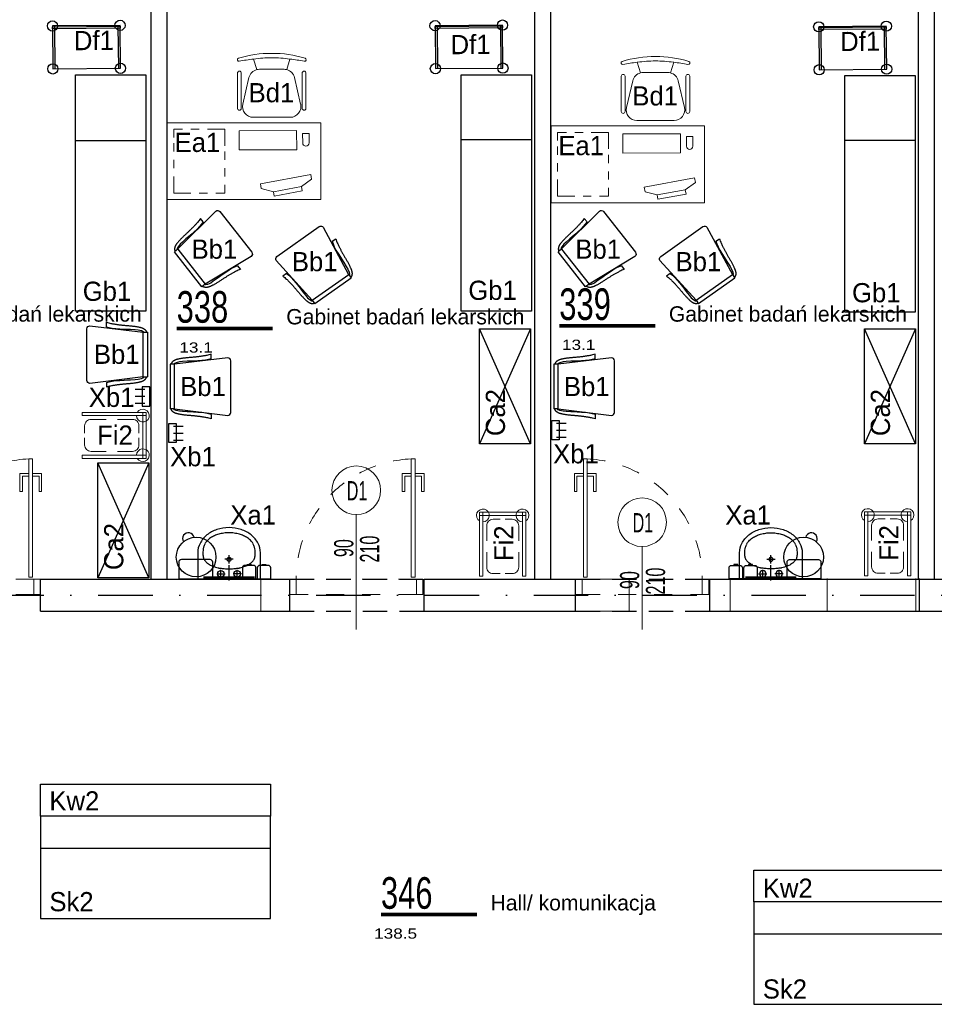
# Model space of a CAD drawing. Header units: millimetres. Extents: x 14495 to 271441, y -21035 to 2232.
# Tile 21 of 227: x 84191 to 84906, y -6098 to -5329. Entities that reach past the tile are written whole.
import ezdxf
from ezdxf.enums import TextEntityAlignment as Align

# ---------------------------------------------------------------- set-up
doc = ezdxf.new("R2010")
doc.units = ezdxf.units.MM
for name, pattern in [('DASHDOT', [1, 0.5, -0.25, 0, -0.25]), ('DASHED', [28.222222, 14.111111, -14.111111]), ('DASHED2', [9.525, 6.35, -3.175])]:
    doc.linetypes.add(name, pattern=pattern)
for name, color, linetype in [('-- TECH  SYMBOLE', 1, 'Continuous'), ('-- TECH SYMBOLE NOWE', 1, 'Continuous'), ('-- TECH WYPOSAŻENIE', 2, 'Continuous'), ('_1_cienkie', 251, 'Continuous'), ('_urządzenia_sanit', 1, 'Continuous'), ('A-POW-NR', 1, 'Continuous'), ('A_cieńsza', 8, 'Continuous'), ('A_OSIE', 252, 'DASHDOT'), ('A_PROJEKTOWANE', 3, 'Continuous'), ('A_SC_DZIAlOWE', 4, 'Continuous'), ('TECH Meble', 1, 'Continuous'), ('TECH Sprzęt', 1, 'Continuous'), ('TECH Wyp.drobne', 1, 'Continuous')]:
    doc.layers.add(name, color=color, linetype=linetype)
doc.layers.add('A-POW', color=2, linetype='Continuous', plot=False)
for name, color, linetype, lineweight in [('A_L_CIENKA', 251, 'Continuous', 5), ('A_Stolarka_drzwi', 1, 'Continuous', 9), ('M_drzwi', 1, 'Continuous', 5), ('TECH Wyp-meble', 1, 'Continuous', 15), ('TECH Wyp-meble nowe', 1, 'Continuous', 30)]:
    doc.layers.add(name, color=color, linetype=linetype, lineweight=lineweight)
doc.styles.add('arial-tab', font='arial.ttf')
doc.styles.add('ARIAL1_2', font='arial.ttf', dxfattribs={"width": 1.2})
doc.styles.add('arialce', font='ARIALN.TTF')
doc.styles.add('cent', font='swissel.ttf')
doc.styles.add('cg', font='GOTHIC.TTF')
doc.styles.add('ROMANS', font='romans', dxfattribs={"width": 0.6})
doc.styles.add('switz721ltexbt', font='swissel.ttf')

# ---------------------------------------------------------------- blocks, each defined once
blk = doc.blocks.new('BIUR_LEK_75-120_monit')
at = {"color": 252, "lineweight": 18}
for p, q in [((72.81, 12.19), (112.13, 19.54)), ((112.82, 15.88), (104.9, 10.13)), ((112.13, 19.54), (112.82, 15.88)), ((73.5, 8.53), (72.81, 12.19)), ((82.95, 6.03), (73.5, 8.53)), ((104.9, 10.13), (82.95, 6.03)), ((82.95, 6.03), (104.9, 10.13)), ((104.9, 10.13), (105.53, 6.76)), ((83.59, 2.65), (82.95, 6.03)), ((105.53, 6.76), (83.59, 2.65))]:
    blk.add_line(p, q, dxfattribs=at)
at = {"color": 2, "linetype": 'Continuous'}
blk.add_lwpolyline([(0, 0), (120, 0), (120, 60), (0, 60)], close=True, dxfattribs=at)
at = {"color": 1, "linetype": 'Continuous', "lineweight": 13, "ltscale": 5}
for points in [[(12, 55), (5, 55), (5, 48.5)], [(25, 55), (18.5, 55)], [(45, 42), (45, 55), (31.5, 55)], [(45, 44), (45, 50.5)], [(5, 44), (5, 37.5)], [(5, 31), (5, 24.5)], [(45, 31), (45, 37.5)], [(45, 18), (45, 24.5)], [(5, 18), (5, 5), (18.5, 5)], [(38, 5), (45, 5), (45, 11.5)], [(25, 5), (31.5, 5)]]:
    blk.add_lwpolyline(points, dxfattribs=at)
at = {"color": 252, "lineweight": 18}
blk.add_lwpolyline([(56.1, 53.72), (101.1, 53.93), (101.17, 38.93), (56.17, 38.72)], close=True, dxfattribs=at)
blk.add_lwpolyline([(110.83, 51.65), (105.83, 51.63), (105.86, 44.13, 0.414214), (108.37, 41.64), (108.37, 41.64, 0.414214), (110.86, 44.16)], format="xyb", close=True, dxfattribs=at)
blk = doc.blocks.new('FOTEL do BIURKA')
at = {"color": 2}
for p, q in [((-14.27, 8.03), (-11.71, -0.26)), ((14.27, 8.03), (11.71, -0.26)), ((0, 0), (-9.66, 0)), ((0, 0), (9.66, 0)), ((-17.78, -6.45), (-22.62, -27.28)), ((17.78, -6.45), (22.62, -27.28)), ((-14.51, -37.5), (0, -37.5)), ((14.51, -37.5), (0, -37.5))]:
    blk.add_line(p, q, dxfattribs=at)
at = {"color": 2, "ltscale": 0.7}
for p, q in [((-26.79, -2.94), (-26.79, -30.47)), ((-23.79, -2.94), (-23.79, -30.47)), ((23.79, -2.94), (23.79, -30.47)), ((26.79, -2.94), (26.79, -30.47))]:
    blk.add_line(p, q, dxfattribs=at)
at = {"color": 2}
for centre, radius, start, end in [((-25.71, 7.51), 1.21, 108.30821, 283.36846), ((-1.1, -70.52), 83.02, 89.23757, 107.51139), ((3.38, -145.12), 154.17, 96.57577, 100.77002), ((0, -91.36), 100.41, 90, 98.0662), ((1.1, -70.52), 83.02, 72.48861, 90.76243), ((0, -91.36), 100.41, 81.9338, 90), ((-3.38, -145.12), 154.17, 79.22998, 83.42423), ((25.71, 7.51), 1.21, 256.63154, 71.69179), ((-9.66, -8.33), 8.33, 90, 103.30317), ((9.66, -8.33), 8.33, 76.69683, 90), ((-9.66, -8.33), 8.33, 104.2415, 166.90676), ((9.66, -8.33), 8.33, 13.09324, 75.7585), ((-14.51, -29.17), 8.33, 166.90676, 270), ((14.51, -29.17), 8.33, 270, 13.09324)]:
    blk.add_arc(centre, radius, start, end, dxfattribs=at)
at = {"color": 2, "ltscale": 0.7}
for centre, start, end in [((-25.29, -2.94), 360, 180), ((-25.29, -2.94), 360, 180), ((25.29, -2.94), 0, 180), ((25.29, -2.94), 0, 180), ((-25.29, -30.47), 180, 360), ((25.29, -30.47), 180, 0)]:
    blk.add_arc(centre, 1.5, start, end, dxfattribs=at)
blk = doc.blocks.new('wózek pod aparat.')
at = {"layer": '-- TECH WYPOSAŻENIE', "color": 1}
for p, q in [((-24.8, 0), (-24.8, 33.6)), ((24.8, 0), (24.8, 33.6))]:
    blk.add_line(p, q, dxfattribs=at)
for points in [[(-26.4, 33.6), (-26.4, 0), (26.4, 0), (26.4, 33.6)], [(-26.4, 0.62), (-26.4, 2.22), (26.4, 2.22), (26.4, 0.62)]]:
    blk.add_lwpolyline(points, close=True, dxfattribs=at)
for centre in [(-26.4, 33.6), (26.4, 33.6), (-26.4, 0), (26.4, 0)]:
    blk.add_circle(centre, 4, dxfattribs=at)
blk = doc.blocks.new('wieszak krótki')
at = {"color": 2, "linetype": 'Continuous'}
for p, q in [((-1.58, 19.5), (-9.16, 19.5)), ((-1.58, 14), (-9.16, 14)), ((-1.58, 8.5), (-9.16, 8.5))]:
    blk.add_line(p, q, dxfattribs=at)
blk.add_lwpolyline([(-3.68, 6.5), (-3.68, 21.5), (2.21, 21.5), (2.21, 6.5)], close=True, dxfattribs=at)
blk = doc.blocks.new('stelaż_do_worków-1')
at = {"color": 1, "lineweight": 0}
for points in [[(0, 15.5), (0, 18), (-50, 18), (-50, 15.5)], [(0, 18), (-2.5, 18), (-2.5, -18), (0, -18)], [(0, -18), (0, -15.5), (-50, -15.5), (-50, -18)]]:
    blk.add_lwpolyline(points, close=True, dxfattribs=at)
at = {"color": 251, "linetype": 'Continuous', "lineweight": 13, "ltscale": 0.5}
for points in [[(-31.2, 12.5), (-43, 12.5, 0.414214), (-48, 7.5), (-48, 1.85)], [(-22.3, 12.5), (-10.5, 12.5, -0.414214), (-5.5, 7.5), (-5.5, 1.85)], [(-48, -1.85), (-48, -7.5, 0.414214), (-43, -12.5), (-31.2, -12.5)], [(-5.5, -1.85), (-5.5, -7.5, -0.414214), (-10.5, -12.5), (-22.3, -12.5)]]:
    blk.add_lwpolyline(points, format="xyb", dxfattribs=at)
at = {"color": 1, "lineweight": 15}
for centre, start, end in [((-2.5, 15.5), 180, 150), ((-2.5, -15.5), 210, 180)]:
    blk.add_arc(centre, 5, start, end, dxfattribs=at)
blk = doc.blocks.new('krzesło')
at = {"color": 2, "ltscale": 0.1}
for p, q in [((3392.04, -4348.28), (3397.14, -4389.9)), ((3434.79, -4346.03), (3394.29, -4346.03)), ((3431.95, -4389.9), (3437.04, -4348.28)), ((3392.77, -4361.22), (3389.26, -4361.22)), ((3436.3, -4361.22), (3439.81, -4361.22)), ((3431.94, -4389.9), (3397.13, -4389.9)), ((3397.13, -4389.9), (3397.13, -4393.28)), ((3397.13, -4393.28), (3431.94, -4393.28)), ((3431.94, -4389.9), (3431.94, -4393.28))]:
    blk.add_line(p, q, dxfattribs=at)
for points in [[(3389.26, -4361.22), (3389.54, -4362.19), (3389.78, -4363.08), (3389.98, -4363.91), (3390.15, -4364.67), (3390.28, -4365.37), (3390.4, -4366.04), (3390.5, -4366.66), (3390.6, -4367.26), (3390.69, -4367.84), (3390.78, -4368.4), (3390.86, -4368.95), (3390.95, -4369.49), (3391.03, -4370.02), (3391.1, -4370.55), (3391.18, -4371.08), (3391.25, -4371.61), (3391.31, -4372.14), (3391.37, -4372.68), (3391.43, -4373.22), (3391.49, -4373.78), (3391.54, -4374.34), (3391.59, -4374.91), (3391.64, -4375.49), (3391.69, -4376.09), (3391.74, -4376.69), (3391.79, -4377.31), (3391.85, -4377.94), (3391.9, -4378.57), (3391.96, -4379.2), (3392.01, -4379.83), (3392.07, -4380.46), (3392.14, -4381.08), (3392.21, -4381.69), (3392.28, -4382.3), (3392.36, -4382.89), (3392.44, -4383.46), (3392.52, -4384.01), (3392.6, -4384.54), (3392.68, -4385.05), (3392.77, -4385.53), (3392.85, -4385.99), (3392.93, -4386.42), (3393.02, -4386.82), (3393.11, -4387.2), (3393.2, -4387.56), (3393.29, -4387.91), (3393.38, -4388.24), (3393.48, -4388.55), (3393.58, -4388.85), (3393.69, -4389.15), (3393.8, -4389.43), (3393.92, -4389.7), (3394.04, -4389.96), (3394.17, -4390.21), (3394.3, -4390.44), (3394.44, -4390.67), (3394.59, -4390.89), (3394.74, -4391.09), (3394.89, -4391.28), (3395.05, -4391.46), (3395.21, -4391.63), (3395.37, -4391.78), (3395.53, -4391.92), (3395.69, -4392.04), (3395.85, -4392.15), (3396.01, -4392.24), (3396.17, -4392.33), (3396.34, -4392.41), (3396.52, -4392.48), (3396.71, -4392.56), (3396.91, -4392.63), (3397.13, -4392.72)], [(3392.77, -4361.22), (3393.3, -4363.36), (3393.84, -4365.76), (3394.24, -4368.59), (3394.38, -4371.7), (3394.64, -4375.1), (3394.78, -4377.64), (3394.78, -4380.04), (3395.05, -4383.72), (3395.18, -4386.12), (3395.85, -4388.67), (3396.39, -4390.08), (3397.13, -4390.47)], [(3436.3, -4361.22), (3435.77, -4363.36), (3435.23, -4365.76), (3434.83, -4368.59), (3434.69, -4371.7), (3434.43, -4375.1), (3434.29, -4377.64), (3434.29, -4380.04), (3434.02, -4383.72), (3433.89, -4386.12), (3433.22, -4388.67), (3432.68, -4390.08), (3431.94, -4390.47)], [(3439.81, -4361.22), (3439.53, -4362.19), (3439.29, -4363.08), (3439.09, -4363.91), (3438.92, -4364.67), (3438.79, -4365.37), (3438.67, -4366.04), (3438.57, -4366.66), (3438.47, -4367.26), (3438.38, -4367.84), (3438.29, -4368.4), (3438.21, -4368.95), (3438.12, -4369.49), (3438.04, -4370.02), (3437.97, -4370.55), (3437.89, -4371.08), (3437.82, -4371.61), (3437.76, -4372.14), (3437.7, -4372.68), (3437.64, -4373.22), (3437.58, -4373.78), (3437.53, -4374.34), (3437.48, -4374.91), (3437.43, -4375.49), (3437.38, -4376.09), (3437.33, -4376.69), (3437.27, -4377.31), (3437.22, -4377.94), (3437.17, -4378.57), (3437.11, -4379.2), (3437.06, -4379.83), (3436.99, -4380.46), (3436.93, -4381.08), (3436.86, -4381.69), (3436.79, -4382.3), (3436.71, -4382.89), (3436.63, -4383.46), (3436.55, -4384.01), (3436.47, -4384.54), (3436.39, -4385.05), (3436.3, -4385.53), (3436.22, -4385.99), (3436.14, -4386.42), (3436.05, -4386.82), (3435.96, -4387.2), (3435.87, -4387.56), (3435.78, -4387.91), (3435.69, -4388.24), (3435.59, -4388.55), (3435.49, -4388.85), (3435.38, -4389.15), (3435.27, -4389.43), (3435.15, -4389.7), (3435.03, -4389.96), (3434.9, -4390.21), (3434.77, -4390.44), (3434.63, -4390.67), (3434.48, -4390.89), (3434.33, -4391.09), (3434.18, -4391.28), (3434.02, -4391.46), (3433.86, -4391.63), (3433.7, -4391.78), (3433.54, -4391.92), (3433.38, -4392.04), (3433.22, -4392.15), (3433.06, -4392.24), (3432.9, -4392.33), (3432.73, -4392.41), (3432.55, -4392.48), (3432.36, -4392.56), (3432.16, -4392.63), (3431.94, -4392.72)]]:
    blk.add_lwpolyline(points, dxfattribs=at)
for centre, start, end in [((3394.29, -4348.28), 90, 180), ((3434.79, -4348.28), 0, 90)]:
    blk.add_arc(centre, 2.25, start, end, dxfattribs=at)
blk = doc.blocks.new('krzesełko')
at = {"layer": 'TECH Meble'}
blk.add_blockref('krzesło', (-3414.54, 4393.28), dxfattribs=at)
blk = doc.blocks.new('POW')
at = {"const_width": 5}
blk.add_lwpolyline([(125.3, 0), (0, 0)], dxfattribs=at)
at = {"style": 'switz721ltexbt'}
blk.add_attdef('001', (-1.8, 12.3), '', height=41.2, dxfattribs=at)
blk = doc.blocks.new('umywalka')
at = {"layer": '_urządzenia_sanit', "color": 2, "linetype": 'Continuous'}
for p, q in [((331482.45, 871398.51), (331462.04, 871398.51)), ((331462.04, 871398.51), (331462.04, 871349.58)), ((331462.7, 871380.42), (331469.16, 871380.42)), ((331465.93, 871383.65), (331465.93, 871377.19)), ((331477.27, 871370.82), (331477.27, 871377.27)), ((331460.8, 871374.04), (331472.71, 871374.04)), ((331465.93, 871364.44), (331465.93, 871370.9)), ((331474.04, 871374.04), (331480.5, 871374.04)), ((331462.7, 871367.67), (331469.16, 871367.67)), ((331462.04, 871349.58), (331482.45, 871349.58))]:
    blk.add_line(p, q, dxfattribs=at)
for centre, radius in [((331465.93, 871380.42), 2.5), ((331465.93, 871367.67), 2.5), ((331477.27, 871374.04), 1.5)]:
    blk.add_circle(centre, radius, dxfattribs=at)
for centre, radius, start, end in [((331486.24, 871380.79), 15.71, 130.0998, 135.44667), ((331483.15, 871384.46), 10.92, 123.1945, 130.0998), ((331479.37, 871390.23), 4.02, 111.79855, 123.1945), ((331479.17, 871390.73), 3.48, 101.20081, 111.79855), ((331482.2, 871375.47), 19.04, 96.67534, 101.20081), ((331481.63, 871380.31), 14.16, 90.00441, 96.67534), ((331481.63, 871356.57), 37.9, 85.92795, 90.00441), ((331482.45, 871382.64), 15.87, 62.69109, 90), ((331483.49, 871382.66), 11.75, 74.20799, 85.92795), ((331482.48, 871379.1), 15.45, 63.9928, 74.20799), ((331485.42, 871385.12), 8.75, 46.19236, 63.9928), ((331480.31, 871378.49), 20.54, 38.73721, 62.69109), ((331540.18, 871362.69), 72.36, 162.37933, 163.96662), ((331513.86, 871371.05), 44.74, 159.75114, 162.37933), ((331501.13, 871375.75), 31.17, 156.60224, 159.75114), ((331481.83, 871384.1), 10.15, 148.38399, 156.60224), ((331485.96, 871381.56), 14.99, 141.62429, 148.38399), ((331483.43, 871383.56), 11.77, 135.44667, 141.62429), ((331478.68, 871378.1), 18.48, 33.96875, 46.19236), ((331476.09, 871376.35), 21.61, 24.78058, 33.96875), ((331475.72, 871376.18), 22.01, 15.67749, 24.78058), ((331476.95, 871375.8), 24.84, 18.38111, 38.73721), ((331531.1, 871374.44), 61.22, 177.74026, 180.36982), ((331496.08, 871375.82), 26.18, 173.7185, 177.74026), ((331844.52, 871337.47), 376.71, 173.26211, 173.7185), ((331473.33, 871381.32), 2.94, 168.09641, 173.26211), ((331480.91, 871379.72), 10.69, 163.96662, 168.09641), ((331468.42, 871374.13), 29.6, 7.7962, 15.67749), ((331467.78, 871374.04), 30.24, 0, 7.7962), ((331471.67, 871374.04), 30.41, 0, 18.38111), ((331531.1, 871373.65), 61.22, 179.63018, 182.25974), ((331496.08, 871372.27), 26.18, 182.25974, 186.2815), ((331844.52, 871410.62), 376.71, 186.2815, 186.73789), ((331468.42, 871373.96), 29.6, 344.32251, 352.2038), ((331467.78, 871374.04), 30.24, 352.2038, 0), ((331471.67, 871374.04), 30.41, 341.61889, 0), ((331473.33, 871366.77), 2.94, 186.73789, 191.90359), ((331480.91, 871368.37), 10.69, 191.90359, 196.03338), ((331540.18, 871385.4), 72.36, 196.03338, 197.62067), ((331513.86, 871377.04), 44.74, 197.62067, 200.24886), ((331501.13, 871372.34), 31.17, 200.24886, 203.39776), ((331476.09, 871371.74), 21.61, 326.03125, 335.21942), ((331475.72, 871371.91), 22.01, 335.21942, 344.32251), ((331476.95, 871372.29), 24.84, 321.26279, 341.61889), ((331481.83, 871363.99), 10.15, 203.39776, 211.61601), ((331485.96, 871366.53), 14.99, 211.61601, 218.37571), ((331483.43, 871364.53), 11.77, 218.37571, 224.55333), ((331486.24, 871367.3), 15.71, 224.55333, 229.9002), ((331483.15, 871363.63), 10.92, 229.9002, 236.8055), ((331479.37, 871357.86), 4.02, 236.8055, 248.20145), ((331479.17, 871357.36), 3.48, 248.20145, 258.79919), ((331482.2, 871372.62), 19.04, 258.79919, 263.32466), ((331481.63, 871367.78), 14.16, 263.32466, 269.99559), ((331481.63, 871391.52), 37.9, 269.99559, 274.07205), ((331483.49, 871365.43), 11.75, 274.07205, 285.79201), ((331482.48, 871368.99), 15.45, 285.79201, 296.0072), ((331485.42, 871362.97), 8.75, 296.0072, 313.80764), ((331480.31, 871369.6), 20.54, 297.30891, 321.26279), ((331478.68, 871369.99), 18.48, 313.80764, 326.03125), ((331482.45, 871365.45), 15.87, 270, 297.30891)]:
    blk.add_arc(centre, radius, start, end, dxfattribs=at)
blk = doc.blocks.new('DRZWI Z OSCIEZNICA NIEOKALAJACA 90')
at = {"linetype": 'DASHED'}
for p, q in [((-12, 5), (-12, 99)), ((0, 5), (0, 99))]:
    blk.add_line(p, q, dxfattribs=at)
at = {"ltscale": 0.05}
blk.add_line((-39.5, 52), (25.59, 52), dxfattribs=at)
for points in [[(-12, 99), (-12, 104), (0, 104), (0, 99)], [(93.91, 9.01), (1.43, 9.01), (1.43, 6.01), (93.91, 6.01)], [(-12, 0), (-12, 5), (0, 5), (0, 0)]]:
    blk.add_lwpolyline(points, close=True)
for points in [[(82.48, 9.01), (82.48, 16.01), (68.48, 16.01), (68.48, 14.01), (80.48, 14.01), (80.48, 9.01)], [(82.48, 6.01), (82.48, -0.99), (68.48, -0.99), (68.48, 1.01), (80.48, 1.01), (80.48, 6.01)]]:
    blk.add_lwpolyline(points)
at = {"linetype": 'DASHED'}
blk.add_arc((0, 5), 94, 2.44751, 90, dxfattribs=at)
blk = doc.blocks.new('SSCVCFDSS')
blk.add_line((0, 50.02), (0, 0))
blk.add_circle((0, -19), 19)
at = {"style": 'ROMANS', "text_generation_flag": 4, "width": 0.6}
blk.add_attdef('FD1-8', text='', height=13, rotation=270, dxfattribs=at).set_placement((6.15, 55.19), align=Align.RIGHT)
for tag, p in [('90', (-8.71, 25.47)), ('200', (8.16, 25.47))]:
    blk.add_attdef(tag, text='', height=13, rotation=270, dxfattribs=at).set_placement(p, align=Align.MIDDLE)
blk.add_attdef('AL6C', text='', height=13, dxfattribs=at).set_placement((-0.56, -18.64), align=Align.MIDDLE)
blk = doc.blocks.new('Sk2')
at = {"layer": 'TECH Wyp-meble nowe', "color": 2, "linetype": 'Continuous', "lineweight": -3}
blk.add_line((2453.43, -1720.73), (2633.43, -1720.73), dxfattribs=at)
blk.add_lwpolyline([(2453.43, -1695.73), (2453.43, -1775.73), (2633.43, -1775.73), (2633.43, -1695.73), (2453.43, -1695.73)], dxfattribs=at)
blk = doc.blocks.new('Kw2')
at = {"layer": 'TECH Wyp-meble nowe', "color": 2, "linetype": 'Continuous', "lineweight": -3}
blk.add_lwpolyline([(2453.43, -1695.73), (2453.43, -1670.73), (2633.43, -1670.73), (2633.43, -1695.73), (2453.43, -1695.73)], dxfattribs=at)

msp = doc.modelspace()

# ---------------------------------------------------------------- linework, layer by layer
at = {"layer": '-- TECH WYPOSAŻENIE', "color": 1}
for p, q in [((84590.87, -5570.18), (84550.87, -5660.18)), ((84590.87, -5660.18), (84550.87, -5570.18)), ((84891.84, -5570.18), (84851.84, -5660.18)), ((84891.84, -5660.18), (84851.84, -5570.18)), ((84292.5, -5674.94), (84252.5, -5764.94)), ((84292.5, -5764.94), (84252.5, -5674.94))]:
    msp.add_line(p, q, dxfattribs=at)
at = {"layer": '_1_cienkie', "linetype": 'DASHED2', "ltscale": 3}
for p, q in [((84402.56, -5765.87), (84506.56, -5765.87)), ((84626.06, -5765.87), (84731.06, -5765.87)), ((84402.56, -5790.87), (84507.56, -5790.87)), ((84626.06, -5790.87), (84732.06, -5790.87))]:
    msp.add_line(p, q, dxfattribs=at)
at = {"layer": 'A_cieńsza', "linetype": 'Continuous', "lineweight": 13}
for p, q in [((84379.83, -5790.88), (84379.83, -5765.87)), ((84746.83, -5791.18), (84746.83, -5765.87)), ((84822.63, -5790.89), (84822.63, -5765.58)), ((84891.96, -5790.87), (84891.96, -5765.57))]:
    msp.add_line(p, q, dxfattribs=at)
at = {"layer": 'A_L_CIENKA', "linetype": 'Continuous', "lineweight": 13}
msp.add_lwpolyline([(84626.06, -5765.87), (84667.83, -5765.87), (84667.83, -5790.87), (84626.06, -5790.87), (84626.06, -5765.87)], dxfattribs=at)
at = {"layer": 'A_OSIE', "ltscale": 85}
msp.add_line((82295.57, -5778.37), (86562.74, -5778.37), dxfattribs=at)
at = {"layer": 'A_PROJEKTOWANE'}
for p, q in [((84207.56, -5790.87), (84207.56, -5765.87)), ((84207.56, -5790.87), (84207.56, -5765.87)), ((84207.56, -5765.87), (84402.56, -5765.87)), ((84402.56, -5790.87), (84402.56, -5765.87)), ((84402.56, -5790.87), (84402.56, -5765.87)), ((84402.56, -5790.87), (84402.56, -5765.87)), ((84507.56, -5790.87), (84507.56, -5765.87)), ((84507.56, -5765.87), (84626.06, -5765.87)), ((84507.56, -5790.87), (84507.56, -5765.87)), ((84626.06, -5790.87), (84626.06, -5765.87)), ((84626.06, -5790.87), (84626.06, -5765.87)), ((84626.06, -5790.87), (84626.06, -5765.87)), ((84731.06, -5790.87), (84731.06, -5765.87)), ((84731.06, -5790.87), (84731.06, -5765.87)), ((84731.06, -5765.87), (85181.55, -5765.87)), ((84894.83, -5790.57), (84894.83, -5765.57)), ((84207.56, -5790.87), (84402.56, -5790.87)), ((84507.56, -5790.87), (84626.06, -5790.87)), ((84731.06, -5790.87), (85181.55, -5790.87))]:
    msp.add_line(p, q, dxfattribs=at)
at = {"layer": 'A_SC_DZIAlOWE'}
for p, q in [((84293.87, -5310.37), (84293.87, -5765.87)), ((84306.37, -5310.37), (84306.37, -5765.87)), ((84893.94, -5310.37), (84893.94, -5765.87)), ((84906.44, -5310.37), (84906.44, -5765.87)), ((84593.87, -5320.37), (84593.87, -5765.87)), ((84606.37, -5320.37), (84606.37, -5765.87))]:
    msp.add_line(p, q, dxfattribs=at)
at = {"layer": 'TECH Meble', "color": 2}
for points in [[(84550.87, -5660.18), (84550.87, -5570.18), (84590.87, -5570.18), (84590.87, -5660.18)], [(84851.84, -5660.18), (84851.84, -5570.18), (84891.84, -5570.18), (84891.84, -5660.18)], [(84252.5, -5764.94), (84252.5, -5674.94), (84292.5, -5674.94), (84292.5, -5764.94)]]:
    msp.add_lwpolyline(points, close=True, dxfattribs=at)
at = {"layer": 'TECH Wyp-meble', "color": 1, "lineweight": -3}
for p, q in [((84235.04, -5422.92), (84290.04, -5422.92)), ((84536.46, -5422.16), (84591.46, -5422.16)), ((84836.46, -5422.77), (84891.46, -5422.77))]:
    msp.add_line(p, q, dxfattribs=at)
at = {"layer": 'TECH Wyp-meble', "color": 2, "lineweight": -3}
for points in [[(84290.04, -5371.56), (84290.04, -5556.56), (84235.04, -5556.56), (84235.04, -5371.56)], [(84591.46, -5371.56), (84591.46, -5556.56), (84536.46, -5556.56), (84536.46, -5371.56)], [(84891.46, -5372.17), (84891.46, -5557.17), (84836.46, -5557.17), (84836.46, -5372.17)]]:
    msp.add_lwpolyline(points, close=True, dxfattribs=at)
at = {"layer": 'TECH Wyp.drobne', "color": 1}
for points in [[(84340.28, -5750.67), (84317.78, -5750.67, 0.414214), (84315.78, -5752.67), (84315.78, -5765.67), (84342.28, -5765.67), (84342.28, -5752.67, 0.414214)], [(84374.07, -5755.18), (84367.57, -5755.18, 0.414214), (84365.57, -5757.18), (84365.57, -5765.68), (84376.07, -5765.68), (84376.07, -5757.18, 0.414214)], [(84385.65, -5755.18), (84379.15, -5755.18, 0.414214), (84377.15, -5757.18), (84377.15, -5765.68), (84387.65, -5765.68), (84387.65, -5757.18, 0.414214)], [(84747.97, -5755.18), (84754.47, -5755.18, -0.414214), (84756.47, -5757.18), (84756.47, -5765.68), (84745.97, -5765.68), (84745.97, -5757.18, -0.414214)], [(84759.55, -5755.18), (84766.05, -5755.18, -0.414214), (84768.05, -5757.18), (84768.05, -5765.68), (84757.55, -5765.68), (84757.55, -5757.18, -0.414214)], [(84793.34, -5750.67), (84815.84, -5750.67, -0.414214), (84817.84, -5752.67), (84817.84, -5765.67), (84791.34, -5765.67), (84791.34, -5752.67, -0.414214)]]:
    msp.add_lwpolyline(points, format="xyb", close=True, dxfattribs=at)
for points in [[(84372.37, -5755.18), (84369.27, -5755.18), (84369.27, -5754.63), (84372.37, -5754.63)], [(84383.95, -5755.18), (84380.85, -5755.18), (84380.85, -5754.63), (84383.95, -5754.63)], [(84749.67, -5755.18), (84752.77, -5755.18), (84752.77, -5754.63), (84749.67, -5754.63)], [(84761.25, -5755.18), (84764.35, -5755.18), (84764.35, -5754.63), (84761.25, -5754.63)]]:
    msp.add_lwpolyline(points, close=True, dxfattribs=at)
at = {"layer": 'TECH Wyp.drobne', "color": 1, "const_width": 2}
for points in [[(84334.99, -5764.86), (84374.99, -5764.86)], [(84798.63, -5764.86), (84758.63, -5764.86)]]:
    msp.add_lwpolyline(points, dxfattribs=at)
at = {"layer": 'TECH Wyp.drobne', "color": 1}
for centre in [(84329.34, -5748.67), (84804.29, -5748.67)]:
    msp.add_circle(centre, 15.5, dxfattribs=at)
for centre, start, end in [((84323.3, -5734.3), 13.39615, 210.30259), ((84810.33, -5734.3), 329.69741, 166.60385)]:
    msp.add_arc(centre, 4.56, start, end, dxfattribs=at)

# ---------------------------------------------------------------- block references
at = {"layer": '_urządzenia_sanit', "rotation": 90.0000000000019}
msp.add_blockref('umywalka', (955729.13, -337227.74), dxfattribs=at)
at = {"layer": '_urządzenia_sanit', "xscale": -1, "rotation": 269.9999999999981}
msp.add_blockref('umywalka', (-786595.32, -337227.74), dxfattribs=at)
at = {"layer": 'A-POW-NR'}
ref = msp.add_blockref('POW', (84014.9, -5567.85), dxfattribs=dict(at, xscale=0.6, yscale=0.6, zscale=0.6))
ref.add_attrib('88,88', '13.1', dxfattribs={"layer": 'A-POW', "height": 8, "style": 'ARIAL1_2', "width": 1.2}).set_placement((84043.12, -5586.71), align=Align.RIGHT)
ref.add_attrib('POKOJ', 'Gabinet badań lekarskich', (84100.57, -5564.64), dxfattribs={"layer": 'A-POW', "height": 12, "style": 'arialce', "width": 1.2})
ref.add_attrib('001', '337', (84014.9, -5563.34), dxfattribs={"layer": '0', "height": 24.71, "style": 'switz721ltexbt', "width": 0.7})
ref = msp.add_blockref('POW', (84314.13, -5569.99), dxfattribs=dict(at, xscale=0.6, yscale=0.6, zscale=0.6))
ref.add_attrib('88,88', '13.1', dxfattribs={"layer": 'A-POW', "height": 8, "style": 'ARIAL1_2', "width": 1.2}).set_placement((84342.35, -5588.84), align=Align.RIGHT)
ref.add_attrib('POKOJ', 'Gabinet badań lekarskich', (84399.81, -5566.78), dxfattribs={"layer": 'A-POW', "height": 12, "style": 'arialce', "width": 1.2})
ref.add_attrib('001', '338', (84314.13, -5565.48), dxfattribs={"layer": '0', "height": 24.71, "style": 'switz721ltexbt', "width": 0.7})
ref = msp.add_blockref('POW', (84613.25, -5567.85), dxfattribs=dict(at, xscale=0.6, yscale=0.6, zscale=0.6))
ref.add_attrib('88,88', '13.1', dxfattribs={"layer": 'A-POW', "height": 8, "style": 'ARIAL1_2', "width": 1.2}).set_placement((84641.47, -5586.71), align=Align.RIGHT)
ref.add_attrib('POKOJ', 'Gabinet badań lekarskich', (84698.93, -5564.64), dxfattribs={"layer": 'A-POW', "height": 12, "style": 'arialce', "width": 1.2})
ref.add_attrib('001', '339', (84613.25, -5563.34), dxfattribs={"layer": '0', "height": 24.71, "style": 'switz721ltexbt', "width": 0.7})
ref = msp.add_blockref('POW', (84473.85, -6028.2), dxfattribs=dict(at, xscale=0.6, yscale=0.6, zscale=0.6))
ref.add_attrib('88,88', '138.5', dxfattribs={"layer": 'A-POW', "height": 8, "style": 'ARIAL1_2', "width": 1.2}).set_placement((84502.07, -6047.05), align=Align.RIGHT)
ref.add_attrib('POKOJ', 'Hall/ komunikacja', (84559.52, -6024.99), dxfattribs={"layer": 'A-POW', "height": 12, "style": 'arialce', "width": 1.2})
ref.add_attrib('001', '346', (84473.85, -6023.68), dxfattribs={"layer": '0', "height": 24.71, "style": 'switz721ltexbt', "width": 0.7})
at = {"layer": 'A_L_CIENKA', "linetype": 'Continuous', "lineweight": 13, "xscale": -1}
for p, rotation in [((84323.14, -5523.63), 308.0717710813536), ((84623.14, -5523.63), 308.0717710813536), ((84436.34, -5540.59), 35.27681568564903), ((84736.34, -5540.59), 35.27681568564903), ((84291.23, -5590.38), 90.00000000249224)]:
    msp.add_blockref('krzesełko', p, dxfattribs=dict(at, rotation=rotation))
at = {"layer": 'A_L_CIENKA', "linetype": 'Continuous', "lineweight": 13, "rotation": 270}
for p in [(84309.12, -5615.4), (84309.12, -5615.4), (84609.12, -5615.4), (84609.12, -5615.4)]:
    msp.add_blockref('krzesełko', p, dxfattribs=at)
at = {"layer": 'A_Stolarka_drzwi', "rotation": 89.9999999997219}
for p in [(84207.56, -5765.87), (84506.56, -5765.87)]:
    msp.add_blockref('DRZWI Z OSCIEZNICA NIEOKALAJACA 90', p, dxfattribs=at)
at = {"layer": 'A_Stolarka_drzwi', "xscale": -1, "rotation": 270.0000000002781}
msp.add_blockref('DRZWI Z OSCIEZNICA NIEOKALAJACA 90', (84626.06, -5765.87), dxfattribs=at)
at = {"layer": 'M_drzwi'}
ref = msp.add_blockref('SSCVCFDSS', (84454.56, -5715.49), dxfattribs=dict(at, rotation=180.0000000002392))
ref.add_attrib('90', '210', dxfattribs={"layer": '0', "height": 15, "rotation": 270, "style": 'cent', "text_generation_flag": 6, "width": 0.6}).set_placement((84464.94, -5742.46), align=Align.MIDDLE)
ref.add_attrib('200', '90', dxfattribs={"layer": '0', "height": 15, "rotation": 270, "style": 'cent', "text_generation_flag": 6, "width": 0.6}).set_placement((84444.73, -5741.71), align=Align.MIDDLE)
ref.add_attrib('AL6C', 'D1', dxfattribs={"layer": '0', "height": 15, "style": 'arial-tab', "width": 0.6}).set_placement((84455.12, -5696.84), align=Align.MIDDLE)
ref = msp.add_blockref('SSCVCFDSS', (84678.06, -5740.48), dxfattribs=dict(at, rotation=180.0000000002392))
ref.add_attrib('90', '210', dxfattribs={"layer": '0', "height": 15, "rotation": 270, "style": 'cent', "text_generation_flag": 6, "width": 0.6}).set_placement((84688.44, -5767.46), align=Align.MIDDLE)
ref.add_attrib('200', '90', dxfattribs={"layer": '0', "height": 15, "rotation": 270, "style": 'cent', "text_generation_flag": 6, "width": 0.6}).set_placement((84668.23, -5766.71), align=Align.MIDDLE)
ref.add_attrib('AL6C', 'D1', dxfattribs={"layer": '0', "height": 15, "style": 'arial-tab', "width": 0.6}).set_placement((84678.62, -5721.84), align=Align.MIDDLE)
at = {"layer": 'TECH Sprzęt'}
for name, p, rotation in [('wózek pod aparat.', (84243.45, -5333.22), 180.5098072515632), ('wózek pod aparat.', (84542.5, -5333.01), 180.5098072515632), ('wózek pod aparat.', (84842.5, -5333.87), 180.5098072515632), ('wieszak krótki', (84609.53, -5635.48), 180.000038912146), ('wieszak krótki', (84310.09, -5637.74), 180.000038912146)]:
    msp.add_blockref(name, p, dxfattribs=dict(at, rotation=rotation))
at = {"layer": 'TECH Sprzęt', "xscale": -1}
for name, p, rotation in [('wieszak krótki', (84290.9, -5609.15), 179.9999610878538), ('stelaż_do_worków-1', (84569, -5713.66), 270), ('stelaż_do_worków-1', (84869.96, -5713.36), 270)]:
    msp.add_blockref(name, p, dxfattribs=dict(at, rotation=rotation))
at = {"layer": 'TECH Sprzęt'}
msp.add_blockref('stelaż_do_worków-1', (84290.18, -5653.59), dxfattribs=at)
at = {"layer": 'TECH Wyp-meble', "color": 1, "lineweight": -3, "xscale": -1, "rotation": 359.9999988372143}
for p in [(84388.45, -5367.36), (84688.45, -5369.88)]:
    msp.add_blockref('FOTEL do BIURKA', p, dxfattribs=at)
at = {"layer": 'TECH Wyp-meble', "color": 1, "lineweight": -3, "rotation": 359.9999988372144}
for p in [(84306.8, -5469.11), (84606.8, -5471.63)]:
    msp.add_blockref('BIUR_LEK_75-120_monit', p, dxfattribs=at)
at = {"layer": 'TECH Wyp-meble nowe', "linetype": 'Continuous'}
for name, p in [('Kw2', (81754.14, -4255.63)), ('Sk2', (81754.14, -4255.63)), ('Kw2', (82311.87, -4322.64)), ('Sk2', (82311.87, -4322.64))]:
    msp.add_blockref(name, p, dxfattribs=at)

# ---------------------------------------------------------------- texts
at = {"layer": '-- TECH  SYMBOLE', "color": 1, "style": 'cg'}
for s, rotation, p in [('Df1', 0.50981, (84233.87, -5352.45)), ('Df1', 0.50981, (84528.36, -5355.58)), ('Df1', 0.50981, (84832.91, -5353.1)), ('Xb1', 0.05754, (84245.44, -5631.34)), ('Ca2', 90, (84570.8, -5654.13)), ('Ca2', 90, (84871.77, -5654.13)), ('Xb1', 359.94246, (84309, -5677.69)), ('Xb1', 359.94246, (84608.44, -5675.43)), ('Xa1', 359.94246, (84356.08, -5723.26)), ('Xa1', 0.05754, (84743.04, -5723.29)), ('Ca2', 90, (84272.42, -5758.89)), ('Fi2', 90, (84577.4, -5751.88)), ('Fi2', 90, (84878.37, -5751.58))]:
    msp.add_text(s, height=15, rotation=rotation, dxfattribs=at).set_placement(p)
for s, p in [('Bd1', (84370.35, -5393.12)), ('Bd1', (84670.35, -5395.64)), ('Ea1', (84312.52, -5431.97)), ('Ea1', (84612.52, -5434.5)), ('Bb1', (84325.81, -5515.46)), ('Bb1', (84625.81, -5515.46)), ('Bb1', (84404.19, -5525.21)), ('Bb1', (84704.19, -5525.21)), ('Gb1', (84240.7, -5548.38)), ('Gb1', (84542.12, -5547.63)), ('Gb1', (84842.12, -5549.5)), ('Bb1', (84249.43, -5597.65)), ('Bb1', (84316.88, -5622.85)), ('Bb1', (84616.88, -5622.85)), ('Fi2', (84251.97, -5660.85))]:
    msp.add_text(s, height=15, dxfattribs=at).set_placement(p)
at = {"layer": '-- TECH SYMBOLE NOWE', "color": 1, "style": 'cg'}
for s, p in [('Kw2', (84214.63, -5946.82)), ('Kw2', (84772.36, -6015.11)), ('Sk2', (84214.63, -6025.62)), ('Sk2', (84772.36, -6093.9))]:
    msp.add_text(s, height=15, dxfattribs=at).set_placement(p)

doc.saveas('drawing.dxf')
